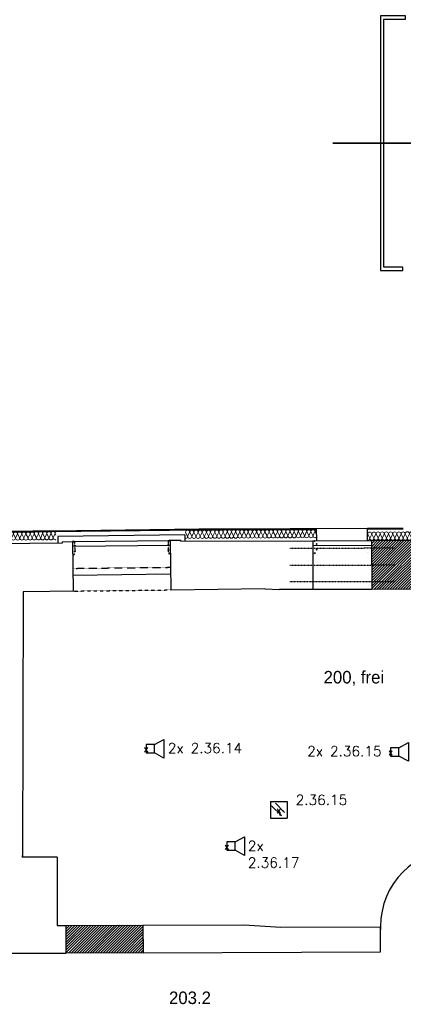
# Model space of a CAD drawing. Header units: millimetres. Extents: x -4577 to 1032787, y -66234 to 201209.
# Tile 4 of 256: x 7283 to 11874, y -57112 to -45321. Entities that reach past the tile are written whole.
import ezdxf
from ezdxf.enums import TextEntityAlignment as Align

# ---------------------------------------------------------------- set-up
doc = ezdxf.new("R2010")
doc.units = ezdxf.units.MM
for name, pattern in [('510_5_2OG_ELT_1004$0$11-07-22_DS_2OG$0$AUSGEZOGEN', [0]), ('510_5_2OG_ELT_1004$0$11-07-22_DS_2OG$0$MITTE2_S7', [0.225, 0.125, -0.05, 0, -0.05]), ('510_5_2OG_ELT_1004$0$11-07-22_DS_2OG$0$PUNKT2_S9', [0.075, 0, -0.075]), ('510_5_2OG_ELT_1004$0$11-07-22_DS_2OG$0$STRICHLINIE2_S3', [0.4, 0.25, -0.15]), ('510_5_2OG_ELT_1004$0$11-07-22_DS_2OG$0$STRICHPUNKT2_S5', [0.5, 0.35, -0.05, 0.05, -0.05]), ('510_5_2OG_ELT_1004$0$11-07-22_DS_2OG$0$VERDECKT2_S15', [0.025, 0, -0.025]), ('510_5_2OG_ELT_1004$0$VERDECKT', [9.525, 6.35, -3.175]), ('VERDECKT', [0.375, 0.25, -0.125])]:
    doc.linetypes.add(name, pattern=pattern)
for name, color, linetype in [('0 TP BMA WP2', 1, 'Continuous'), ('510_5_2OG_ELT_1004$0$11-07-22_DS_2OG$0$Bestand', 8, '510_5_2OG_ELT_1004$0$11-07-22_DS_2OG$0$STRICHPUNKT2_S5'), ('510_5_2OG_ELT_1004$0$11-07-22_DS_2OG$0$Fassade', 8, '510_5_2OG_ELT_1004$0$11-07-22_DS_2OG$0$AUSGEZOGEN'), ('510_5_2OG_ELT_1004$0$11-07-22_DS_2OG$0$Nichttragende_Bauteile', 8, '510_5_2OG_ELT_1004$0$11-07-22_DS_2OG$0$AUSGEZOGEN'), ('510_5_2OG_ELT_1004$0$11-07-22_DS_2OG$0$STANDARD', 8, '510_5_2OG_ELT_1004$0$11-07-22_DS_2OG$0$AUSGEZOGEN'), ('510_5_2OG_ELT_1004$0$11-07-22_DS_2OG$0$Tragende_Bauteile', 8, '510_5_2OG_ELT_1004$0$11-07-22_DS_2OG$0$AUSGEZOGEN'), ('510_5_2OG_ELT_1004$0$Brandabschnitt', 6, '510_5_2OG_ELT_1004$0$VERDECKT'), ('510_5_2OG_ELT_1004$0$E__FM_BRANDM', 1, 'Continuous'), ('510_5_2OG_ELT_1004$0$E__FM_SP_3W', 143, 'Continuous')]:
    doc.layers.add(name, color=color, linetype=linetype)
doc.layers.add('510_5_2OG_ELT_1004$0$E__SYM3DPOS', color=2, linetype='Continuous', plot=False)
doc.styles.add('510_5_2OG_ELT_1004$0$Standard', font='simplex.shx')
doc.styles.add('510_5_2OG_ELT_1004$0$TXT', font='TXT.SHX', dxfattribs={"width": 0.7})
pattern_1 = [(45, (1895.797, -66891.69), (-31.8198, 31.8198), []), (45, (1879.887, -66875.78), (-31.8198, 31.8198), [])]

# ---------------------------------------------------------------- blocks, each defined once
blk = doc.blocks.new('510_5_2OG_ELT_1004$0$rmelder')
at = {"linetype": 'Continuous'}
for p, q in [((-0.1, 0.099), (-0.1, -0.099)), ((-0.1, 0.099), (0.1, 0.099)), ((0.1, 0.099), (0.1, -0.099)), ((0.003, -0.058), (0.032, -0.07))]:
    blk.add_line(p, q, dxfattribs=at)
for p, q in [((-0.086, 0.049), (0.032, -0.07)), ((-0.04, 0.078), (0.07, -0.032)), ((-0.1, -0.099), (0.1, -0.099))]:
    blk.add_line(p, q)
for points in [[(0.003, -0.058), (0.02, -0.04), (0.032, -0.07), (0.02, -0.04)], [(0.041, -0.02), (0.058, -0.003), (0.07, -0.033), (0.058, -0.003)]]:
    blk.add_solid(points)
at = {"layer": '510_5_2OG_ELT_1004$0$E__FM_BRANDM', "style": '510_5_2OG_ELT_1004$0$TXT', "flags": 1}
blk.add_attdef('EC_APPTAG', (0, 0), '', height=125, dxfattribs=at)
blk = doc.blocks.new('510_5_2OG_ELT_1004$0$I021')
for p, q in [((0.1, 0.05), (0, 0.05)), ((0, 0.05), (0, -0.05)), ((0.1, 0.05), (0.2125, 0.1125)), ((0.1, -0.05), (0.1, 0.05)), ((0.2125, 0.1125), (0.2125, -0.1125)), ((0, -0.05), (0.1, -0.05)), ((0.2125, -0.1125), (0.1, -0.05))]:
    blk.add_line(p, q)
blk = doc.blocks.new('510_5_2OG_ELT_1004$0$11-07-22_DS_2OG$0$MUSTERELEMENT_143')
at = {"layer": '510_5_2OG_ELT_1004$0$11-07-22_DS_2OG$0$Nichttragende_Bauteile', "color": 7, "linetype": '510_5_2OG_ELT_1004$0$11-07-22_DS_2OG$0$AUSGEZOGEN', "lineweight": 18}
for p, q in [((9.576, 15.361), (9.552, 15.411)), ((9.601, 15.411), (9.577, 15.361)), ((9.626, 15.361), (9.602, 15.411)), ((9.651, 15.412), (9.627, 15.361)), ((9.676, 15.362), (9.652, 15.412)), ((9.701, 15.412), (9.677, 15.362)), ((9.726, 15.362), (9.702, 15.412)), ((9.751, 15.412), (9.727, 15.362)), ((9.776, 15.362), (9.752, 15.412)), ((9.801, 15.412), (9.777, 15.362)), ((9.826, 15.363), (9.802, 15.412)), ((9.851, 15.413), (9.827, 15.363)), ((9.876, 15.363), (9.852, 15.413)), ((9.901, 15.413), (9.877, 15.363)), ((9.926, 15.363), (9.902, 15.413)), ((9.951, 15.413), (9.927, 15.363)), ((9.976, 15.363), (9.952, 15.413)), ((10.001, 15.414), (9.977, 15.363)), ((10.026, 15.364), (10.002, 15.414)), ((10.051, 15.414), (10.027, 15.364)), ((10.076, 15.364), (10.052, 15.414)), ((10.101, 15.414), (10.077, 15.364)), ((10.126, 15.364), (10.102, 15.414)), ((10.151, 15.414), (10.127, 15.364)), ((10.176, 15.365), (10.152, 15.414)), ((10.201, 15.415), (10.177, 15.365)), ((10.226, 15.365), (10.202, 15.415)), ((10.251, 15.415), (10.227, 15.365)), ((10.276, 15.365), (10.252, 15.415)), ((10.301, 15.415), (10.277, 15.365)), ((10.326, 15.366), (10.302, 15.415)), ((10.351, 15.416), (10.327, 15.366)), ((10.376, 15.366), (10.352, 15.416)), ((10.401, 15.416), (10.377, 15.366)), ((10.426, 15.366), (10.402, 15.416)), ((10.451, 15.416), (10.427, 15.366)), ((10.476, 15.366), (10.452, 15.416)), ((10.501, 15.417), (10.477, 15.366)), ((10.526, 15.367), (10.502, 15.417)), ((10.551, 15.417), (10.527, 15.367)), ((10.576, 15.367), (10.552, 15.417)), ((10.601, 15.417), (10.577, 15.367)), ((10.626, 15.367), (10.602, 15.417)), ((10.651, 15.417), (10.627, 15.367)), ((10.676, 15.368), (10.652, 15.417)), ((10.701, 15.418), (10.677, 15.368)), ((10.726, 15.368), (10.702, 15.418)), ((10.751, 15.418), (10.727, 15.368)), ((10.776, 15.368), (10.752, 15.418)), ((10.801, 15.418), (10.777, 15.368)), ((10.826, 15.368), (10.802, 15.418)), ((10.851, 15.419), (10.827, 15.368)), ((10.876, 15.369), (10.852, 15.419)), ((10.901, 15.419), (10.877, 15.369)), ((10.926, 15.369), (10.902, 15.419)), ((10.951, 15.419), (10.927, 15.369)), ((10.976, 15.369), (10.952, 15.419)), ((11.001, 15.419), (10.977, 15.369)), ((11.026, 15.37), (11.002, 15.419)), ((11.051, 15.42), (11.027, 15.37)), ((11.076, 15.37), (11.052, 15.42)), ((11.101, 15.42), (11.077, 15.37)), ((11.126, 15.37), (11.102, 15.42)), ((11.151, 15.42), (11.127, 15.37)), ((11.176, 15.37), (11.152, 15.42)), ((11.201, 15.421), (11.177, 15.37)), ((11.226, 15.371), (11.202, 15.421)), ((11.251, 15.421), (11.227, 15.371)), ((11.276, 15.371), (11.252, 15.421)), ((11.301, 15.421), (11.277, 15.371)), ((11.326, 15.371), (11.302, 15.421)), ((11.351, 15.422), (11.327, 15.371)), ((11.376, 15.372), (11.352, 15.422)), ((11.401, 15.422), (11.377, 15.372)), ((11.426, 15.372), (11.402, 15.422)), ((11.451, 15.422), (11.427, 15.372)), ((11.47, 15.385), (11.452, 15.422))]:
    blk.add_line(p, q, dxfattribs=at)
for centre, start_param, end_param in [((11.326, 15.421), 3.141593, 6.283185), ((11.376, 15.422), 3.141593, 6.283185), ((11.426, 15.422), 3.141593, 6.283185), ((11.476, 15.422), 4.99632, 6.283185), ((9.576, 15.411), 3.141593, 6.283185), ((9.551, 15.361), 1.570796, 3.141593), ((9.601, 15.361), 0, 1.570796), ((9.626, 15.411), 3.141593, 6.283185), ((9.601, 15.361), 1.570796, 3.141593), ((9.651, 15.362), 0, 1.570796), ((9.676, 15.412), 3.141593, 6.283185), ((9.651, 15.362), 1.570796, 3.141593), ((9.701, 15.362), 0, 1.570796), ((9.726, 15.412), 3.141593, 6.283185), ((9.701, 15.362), 1.570796, 3.141593), ((9.751, 15.362), 0, 1.570796), ((9.776, 15.412), 3.141593, 6.283185), ((9.751, 15.362), 1.570796, 3.141593), ((9.801, 15.362), 0, 1.570796), ((9.826, 15.413), 3.141593, 6.283185), ((9.801, 15.362), 1.570796, 3.141593), ((9.851, 15.363), 0, 1.570796), ((9.876, 15.413), 3.141593, 6.283185), ((9.851, 15.363), 1.570796, 3.141593), ((9.901, 15.363), 0, 1.570796), ((9.926, 15.413), 3.141593, 6.283185), ((9.901, 15.363), 1.570796, 3.141593), ((9.951, 15.363), 0, 1.570796), ((9.976, 15.413), 3.141593, 6.283185), ((9.951, 15.363), 1.570796, 3.141593), ((10.001, 15.364), 0, 1.570796), ((10.026, 15.414), 3.141593, 6.283185), ((10.001, 15.364), 1.570796, 3.141593), ((10.051, 15.364), 0, 1.570796), ((10.076, 15.414), 3.141593, 6.283185), ((10.051, 15.364), 1.570796, 3.141593), ((10.101, 15.364), 0, 1.570796), ((10.126, 15.414), 3.141593, 6.283185), ((10.101, 15.364), 1.570796, 3.141593), ((10.151, 15.364), 0, 1.570796), ((10.176, 15.415), 3.141593, 6.283185), ((10.151, 15.364), 1.570796, 3.141593), ((10.201, 15.365), 0, 1.570796), ((10.226, 15.415), 3.141593, 6.283185), ((10.201, 15.365), 1.570796, 3.141593), ((10.251, 15.365), 0, 1.570796), ((10.276, 15.415), 3.141593, 6.283185), ((10.251, 15.365), 1.570796, 3.141593), ((10.301, 15.365), 0, 1.570796), ((10.326, 15.416), 3.141593, 6.283185), ((10.301, 15.365), 1.570796, 3.141593), ((10.351, 15.366), 0, 1.570796), ((10.376, 15.416), 3.141593, 6.283185), ((10.351, 15.366), 1.570796, 3.141593), ((10.401, 15.366), 0, 1.570796), ((10.426, 15.416), 3.141593, 6.283185), ((10.401, 15.366), 1.570796, 3.141593), ((10.451, 15.366), 0, 1.570796), ((10.476, 15.416), 3.141593, 6.283185), ((10.451, 15.366), 1.570796, 3.141593), ((10.501, 15.367), 0, 1.570796), ((10.526, 15.417), 3.141593, 6.283185), ((10.501, 15.367), 1.570796, 3.141593), ((10.552, 15.367), 0, 1.570796), ((10.576, 15.417), 3.141593, 6.283185), ((10.552, 15.367), 1.570796, 3.141593), ((10.602, 15.367), 0, 1.570796), ((10.626, 15.417), 3.141593, 6.283185), ((10.602, 15.367), 1.570796, 3.141593), ((10.652, 15.367), 0, 1.570796), ((10.676, 15.418), 3.141593, 6.283185), ((10.652, 15.367), 1.570796, 3.141593), ((10.702, 15.368), 0, 1.570796), ((10.726, 15.418), 3.141593, 6.283185), ((10.702, 15.368), 1.570796, 3.141593), ((10.752, 15.368), 0, 1.570796), ((10.776, 15.418), 3.141593, 6.283185), ((10.752, 15.368), 1.570796, 3.141593), ((10.802, 15.368), 0, 1.570796), ((10.826, 15.418), 3.141593, 6.283185), ((10.802, 15.368), 1.570796, 3.141593), ((10.852, 15.369), 0, 1.570796), ((10.876, 15.419), 3.141593, 6.283185), ((10.852, 15.369), 1.570796, 3.141593), ((10.902, 15.369), 0, 1.570796), ((10.926, 15.419), 3.141593, 6.283185), ((10.902, 15.369), 1.570796, 3.141593), ((10.952, 15.369), 0, 1.570796), ((10.976, 15.419), 3.141593, 6.283185), ((10.952, 15.369), 1.570796, 3.141593), ((11.002, 15.369), 0, 1.570796), ((11.026, 15.42), 3.141593, 6.283185), ((11.002, 15.369), 1.570796, 3.141593), ((11.052, 15.37), 0, 1.570796), ((11.076, 15.42), 3.141593, 6.283185), ((11.052, 15.37), 1.570796, 3.141593), ((11.102, 15.37), 0, 1.570796), ((11.126, 15.42), 3.141593, 6.283185), ((11.102, 15.37), 1.570796, 3.141593), ((11.152, 15.37), 0, 1.570796), ((11.176, 15.42), 3.141593, 6.283185), ((11.152, 15.37), 1.570796, 3.141593), ((11.202, 15.371), 0, 1.570796), ((11.226, 15.421), 3.141593, 6.283185), ((11.202, 15.371), 1.570796, 3.141593), ((11.252, 15.371), 0, 1.570796), ((11.276, 15.421), 3.141593, 6.283185), ((11.252, 15.371), 1.570796, 3.141593), ((11.302, 15.371), 0, 1.570796), ((11.302, 15.371), 1.570796, 3.141593), ((11.352, 15.372), 0, 1.570796), ((11.352, 15.372), 1.570796, 3.141593), ((11.402, 15.372), 0, 1.570796), ((11.402, 15.372), 1.570796, 3.141593), ((11.452, 15.372), 0, 1.570796), ((11.452, 15.372), 1.570796, 2.404279)]:
    blk.add_ellipse(centre, major_axis=(-0.0245, -0.0001), ratio=0.9999, start_param=start_param, end_param=end_param, dxfattribs=at)
blk = doc.blocks.new('510_5_2OG_ELT_1004$0$11-07-22_DS_2OG$0$MUSTERELEMENT_144')
at = {"layer": '510_5_2OG_ELT_1004$0$11-07-22_DS_2OG$0$Nichttragende_Bauteile', "color": 7, "linetype": '510_5_2OG_ELT_1004$0$11-07-22_DS_2OG$0$AUSGEZOGEN', "lineweight": 18}
for p, q in [((7.396, 15.383), (7.372, 15.433)), ((7.421, 15.433), (7.397, 15.383)), ((7.446, 15.383), (7.422, 15.433)), ((7.471, 15.433), (7.447, 15.383)), ((7.496, 15.384), (7.472, 15.433)), ((7.521, 15.434), (7.497, 15.384)), ((7.546, 15.384), (7.522, 15.434)), ((7.571, 15.434), (7.547, 15.384)), ((7.596, 15.384), (7.572, 15.434)), ((7.621, 15.434), (7.597, 15.384)), ((7.646, 15.384), (7.622, 15.434)), ((7.671, 15.435), (7.647, 15.384)), ((7.696, 15.385), (7.672, 15.435)), ((7.721, 15.435), (7.697, 15.385)), ((7.746, 15.385), (7.722, 15.435)), ((7.771, 15.435), (7.747, 15.385)), ((7.796, 15.385), (7.772, 15.435)), ((7.821, 15.435), (7.797, 15.385)), ((7.846, 15.386), (7.822, 15.435)), ((7.871, 15.436), (7.847, 15.386)), ((7.896, 15.386), (7.872, 15.436)), ((7.921, 15.436), (7.897, 15.386)), ((7.946, 15.386), (7.922, 15.436)), ((7.971, 15.436), (7.947, 15.386)), ((7.996, 15.386), (7.972, 15.436)), ((8.021, 15.437), (7.997, 15.386)), ((8.046, 15.387), (8.022, 15.437)), ((8.071, 15.437), (8.047, 15.387)), ((8.096, 15.387), (8.072, 15.437)), ((8.121, 15.437), (8.097, 15.387)), ((8.146, 15.387), (8.122, 15.437)), ((8.171, 15.437), (8.147, 15.387)), ((8.196, 15.388), (8.172, 15.437)), ((8.221, 15.438), (8.197, 15.388)), ((8.247, 15.388), (8.222, 15.438)), ((8.271, 15.438), (8.248, 15.388)), ((8.297, 15.388), (8.272, 15.438)), ((8.321, 15.438), (8.298, 15.388)), ((8.347, 15.388), (8.322, 15.438)), ((8.371, 15.439), (8.348, 15.388)), ((8.397, 15.389), (8.372, 15.439)), ((8.421, 15.439), (8.398, 15.389)), ((8.447, 15.389), (8.422, 15.439)), ((8.471, 15.439), (8.448, 15.389)), ((8.497, 15.389), (8.472, 15.439)), ((8.521, 15.44), (8.498, 15.389)), ((8.547, 15.39), (8.522, 15.44)), ((8.571, 15.44), (8.548, 15.39)), ((8.597, 15.39), (8.572, 15.44)), ((8.621, 15.44), (8.598, 15.39)), ((8.647, 15.39), (8.622, 15.44)), ((8.671, 15.44), (8.648, 15.39)), ((8.697, 15.391), (8.672, 15.44)), ((8.721, 15.441), (8.698, 15.391)), ((8.747, 15.391), (8.722, 15.441)), ((8.771, 15.441), (8.748, 15.391)), ((8.797, 15.391), (8.772, 15.441)), ((8.821, 15.441), (8.798, 15.391)), ((8.847, 15.391), (8.822, 15.441)), ((8.871, 15.442), (8.848, 15.391)), ((8.897, 15.392), (8.872, 15.442)), ((8.921, 15.442), (8.898, 15.392)), ((8.941, 15.403), (8.922, 15.442))]:
    blk.add_line(p, q, dxfattribs=at)
for centre, start_param, end_param in [((7.397, 15.433), 3.141593, 6.283185), ((7.447, 15.433), 3.141593, 6.283185), ((7.497, 15.434), 3.141593, 6.283185), ((7.547, 15.434), 3.141593, 6.283185), ((7.597, 15.434), 3.141593, 6.283185), ((7.647, 15.434), 3.141593, 6.283185), ((7.697, 15.435), 3.141593, 6.283185), ((7.747, 15.435), 3.141593, 6.283185), ((7.797, 15.435), 3.141593, 6.283185), ((7.847, 15.436), 3.141593, 6.283185), ((7.897, 15.436), 3.141593, 6.283185), ((7.947, 15.436), 3.141593, 6.283185), ((7.997, 15.436), 3.141593, 6.283185), ((8.047, 15.437), 3.141593, 6.283185), ((8.097, 15.437), 3.141593, 6.283185), ((8.147, 15.437), 3.141593, 6.283185), ((8.197, 15.438), 3.141593, 6.283185), ((8.247, 15.438), 3.141593, 6.283185), ((8.297, 15.438), 3.141593, 6.283185), ((8.347, 15.438), 3.141593, 6.283185), ((8.397, 15.439), 3.141593, 6.283185), ((8.447, 15.439), 3.141593, 6.283185), ((8.497, 15.439), 3.141593, 6.283185), ((8.547, 15.44), 3.141593, 6.283185), ((8.597, 15.44), 3.141593, 6.283185), ((8.647, 15.44), 3.141593, 6.283185), ((8.697, 15.441), 3.141593, 6.283185), ((8.747, 15.441), 3.141593, 6.283185), ((8.797, 15.441), 3.141593, 6.283185), ((8.847, 15.441), 3.141593, 6.283185), ((8.897, 15.442), 3.141593, 6.283185), ((8.947, 15.442), 4.942115, 6.283185), ((7.372, 15.383), 1.570796, 3.141593), ((7.422, 15.383), 0, 1.570796), ((7.422, 15.383), 1.570796, 3.141593), ((7.472, 15.383), 0, 1.570796), ((7.472, 15.383), 1.570796, 3.141593), ((7.522, 15.384), 0, 1.570796), ((7.522, 15.384), 1.570796, 3.141593), ((7.572, 15.384), 0, 1.570796), ((7.572, 15.384), 1.570796, 3.141593), ((7.622, 15.384), 0, 1.570796), ((7.622, 15.384), 1.570796, 3.141593), ((7.672, 15.385), 0, 1.570796), ((7.672, 15.385), 1.570796, 3.141593), ((7.722, 15.385), 0, 1.570796), ((7.722, 15.385), 1.570796, 3.141593), ((7.772, 15.385), 0, 1.570796), ((7.772, 15.385), 1.570796, 3.141593), ((7.822, 15.385), 0, 1.570796), ((7.822, 15.385), 1.570796, 3.141593), ((7.872, 15.386), 0, 1.570796), ((7.872, 15.386), 1.570796, 3.141593), ((7.922, 15.386), 0, 1.570796), ((7.922, 15.386), 1.570796, 3.141593), ((7.972, 15.386), 0, 1.570796), ((7.972, 15.386), 1.570796, 3.141593), ((8.022, 15.387), 0, 1.570796), ((8.022, 15.387), 1.570796, 3.141593), ((8.072, 15.387), 0, 1.570796), ((8.072, 15.387), 1.570796, 3.141593), ((8.122, 15.387), 0, 1.570796), ((8.122, 15.387), 1.570796, 3.141593), ((8.172, 15.387), 0, 1.570796), ((8.172, 15.387), 1.570796, 3.141593), ((8.222, 15.388), 0, 1.570796), ((8.222, 15.388), 1.570796, 3.141593), ((8.272, 15.388), 0, 1.570796), ((8.272, 15.388), 1.570796, 3.141593), ((8.322, 15.388), 0, 1.570796), ((8.322, 15.388), 1.570796, 3.141593), ((8.372, 15.389), 0, 1.570796), ((8.372, 15.389), 1.570796, 3.141593), ((8.422, 15.389), 0, 1.570796), ((8.422, 15.389), 1.570796, 3.141593), ((8.472, 15.389), 0, 1.570796), ((8.472, 15.389), 1.570796, 3.141593), ((8.522, 15.39), 0, 1.570796), ((8.522, 15.39), 1.570796, 3.141593), ((8.572, 15.39), 0, 1.570796), ((8.572, 15.39), 1.570796, 3.141593), ((8.622, 15.39), 0, 1.570796), ((8.622, 15.39), 1.570796, 3.141593), ((8.672, 15.39), 0, 1.570796), ((8.672, 15.39), 1.570796, 3.141593), ((8.722, 15.391), 0, 1.570796), ((8.722, 15.391), 1.570796, 3.141593), ((8.772, 15.391), 0, 1.570796), ((8.772, 15.391), 1.570796, 3.141593), ((8.822, 15.391), 0, 1.570796), ((8.822, 15.391), 1.570796, 3.141593), ((8.872, 15.392), 0, 1.570796), ((8.872, 15.392), 1.570796, 3.141593), ((8.922, 15.392), 0, 1.570796), ((8.922, 15.392), 1.570796, 2.486018)]:
    blk.add_ellipse(centre, major_axis=(-0.0245, -0.0001), ratio=0.9999, start_param=start_param, end_param=end_param, dxfattribs=at)
blk = doc.blocks.new('510_5_2OG_ELT_1004$0$11-07-22_DS_2OG$0$MUSTERELEMENT_145')
at = {"layer": '510_5_2OG_ELT_1004$0$11-07-22_DS_2OG$0$Nichttragende_Bauteile', "color": 7, "linetype": '510_5_2OG_ELT_1004$0$11-07-22_DS_2OG$0$AUSGEZOGEN', "lineweight": 18}
for p, q in [((3.586, 15.35), (3.562, 15.4)), ((3.611, 15.4), (3.587, 15.35)), ((3.636, 15.35), (3.612, 15.4)), ((3.661, 15.4), (3.637, 15.35)), ((3.686, 15.351), (3.662, 15.4)), ((3.711, 15.401), (3.687, 15.351)), ((3.736, 15.351), (3.712, 15.401)), ((3.761, 15.401), (3.737, 15.351)), ((3.786, 15.351), (3.762, 15.401)), ((3.811, 15.401), (3.787, 15.351)), ((3.836, 15.352), (3.812, 15.401)), ((3.861, 15.402), (3.837, 15.352)), ((3.886, 15.352), (3.862, 15.402)), ((3.911, 15.402), (3.887, 15.352)), ((3.936, 15.352), (3.912, 15.402)), ((3.961, 15.403), (3.937, 15.352)), ((3.986, 15.353), (3.962, 15.403)), ((4.011, 15.403), (3.987, 15.353)), ((4.036, 15.353), (4.012, 15.403)), ((4.061, 15.403), (4.037, 15.353)), ((4.086, 15.354), (4.062, 15.403)), ((4.111, 15.404), (4.087, 15.354)), ((4.136, 15.354), (4.112, 15.404)), ((4.161, 15.404), (4.137, 15.354)), ((4.186, 15.354), (4.162, 15.404)), ((4.211, 15.405), (4.187, 15.354)), ((4.236, 15.355), (4.212, 15.405)), ((4.261, 15.405), (4.237, 15.355)), ((4.286, 15.355), (4.262, 15.405)), ((4.311, 15.405), (4.287, 15.355)), ((4.336, 15.355), (4.312, 15.405)), ((4.361, 15.406), (4.337, 15.355)), ((4.386, 15.356), (4.362, 15.406)), ((4.411, 15.406), (4.387, 15.356)), ((4.436, 15.356), (4.412, 15.406)), ((4.461, 15.406), (4.437, 15.356)), ((4.486, 15.357), (4.462, 15.406)), ((4.511, 15.407), (4.487, 15.357)), ((4.536, 15.357), (4.512, 15.407)), ((4.561, 15.407), (4.537, 15.357)), ((4.586, 15.357), (4.562, 15.407)), ((4.611, 15.408), (4.587, 15.357)), ((4.636, 15.358), (4.612, 15.408)), ((4.661, 15.408), (4.637, 15.358)), ((4.686, 15.358), (4.662, 15.408)), ((4.711, 15.408), (4.687, 15.358)), ((4.736, 15.359), (4.712, 15.408)), ((4.761, 15.409), (4.737, 15.359)), ((4.786, 15.359), (4.762, 15.409)), ((4.811, 15.409), (4.787, 15.359)), ((4.836, 15.359), (4.812, 15.409)), ((4.861, 15.409), (4.837, 15.359)), ((4.886, 15.36), (4.862, 15.409)), ((4.911, 15.41), (4.887, 15.36)), ((4.936, 15.36), (4.912, 15.41)), ((4.961, 15.41), (4.937, 15.36)), ((4.986, 15.36), (4.962, 15.41)), ((5.011, 15.411), (4.987, 15.36)), ((5.036, 15.361), (5.012, 15.411)), ((5.061, 15.411), (5.037, 15.361)), ((5.086, 15.361), (5.062, 15.411)), ((5.111, 15.411), (5.087, 15.361)), ((5.137, 15.362), (5.112, 15.411)), ((5.161, 15.412), (5.138, 15.362)), ((5.187, 15.362), (5.162, 15.412)), ((5.211, 15.412), (5.188, 15.362)), ((5.237, 15.362), (5.212, 15.412)), ((5.261, 15.413), (5.238, 15.362)), ((5.287, 15.363), (5.262, 15.413)), ((5.311, 15.413), (5.288, 15.363)), ((5.337, 15.363), (5.312, 15.413)), ((5.361, 15.413), (5.338, 15.363)), ((5.387, 15.363), (5.362, 15.413)), ((5.411, 15.414), (5.388, 15.363)), ((5.437, 15.364), (5.412, 15.414)), ((5.461, 15.414), (5.438, 15.364)), ((5.487, 15.364), (5.462, 15.414)), ((5.511, 15.414), (5.488, 15.364)), ((5.537, 15.365), (5.512, 15.414)), ((5.561, 15.415), (5.538, 15.365)), ((5.587, 15.365), (5.562, 15.415)), ((5.611, 15.415), (5.588, 15.365)), ((5.637, 15.365), (5.612, 15.415)), ((5.661, 15.416), (5.638, 15.365)), ((5.687, 15.366), (5.662, 15.416)), ((5.711, 15.416), (5.688, 15.366)), ((5.737, 15.366), (5.712, 15.416)), ((5.761, 15.416), (5.738, 15.366)), ((5.787, 15.367), (5.762, 15.416)), ((5.811, 15.417), (5.788, 15.367)), ((5.821, 15.399), (5.812, 15.417))]:
    blk.add_line(p, q, dxfattribs=at)
for centre, start_param, end_param in [((3.586, 15.4), 3.141593, 6.283185), ((3.562, 15.35), 1.570796, 3.141593), ((3.612, 15.35), 0, 1.570796), ((3.636, 15.4), 3.141593, 6.283185), ((3.612, 15.35), 1.570796, 3.141593), ((3.662, 15.35), 0, 1.570796), ((3.686, 15.401), 3.141593, 6.283185), ((3.662, 15.35), 1.570796, 3.141593), ((3.712, 15.351), 0, 1.570796), ((3.736, 15.401), 3.141593, 6.283185), ((3.712, 15.351), 1.570796, 3.141593), ((3.762, 15.351), 0, 1.570796), ((3.786, 15.401), 3.141593, 6.283185), ((3.762, 15.351), 1.570796, 3.141593), ((3.812, 15.351), 0, 1.570796), ((3.836, 15.402), 3.141593, 6.283185), ((3.812, 15.351), 1.570796, 3.141593), ((3.862, 15.352), 0, 1.570796), ((3.886, 15.402), 3.141593, 6.283185), ((3.862, 15.352), 1.570796, 3.141593), ((3.912, 15.352), 0, 1.570796), ((3.936, 15.402), 3.141593, 6.283185), ((3.912, 15.352), 1.570796, 3.141593), ((3.962, 15.353), 0, 1.570796), ((3.986, 15.403), 3.141593, 6.283185), ((3.962, 15.353), 1.570796, 3.141593), ((4.012, 15.353), 0, 1.570796), ((4.036, 15.403), 3.141593, 6.283185), ((4.012, 15.353), 1.570796, 3.141593), ((4.062, 15.353), 0, 1.570796), ((4.086, 15.404), 3.141593, 6.283185), ((4.062, 15.353), 1.570796, 3.141593), ((4.112, 15.354), 0, 1.570796), ((4.136, 15.404), 3.141593, 6.283185), ((4.112, 15.354), 1.570796, 3.141593), ((4.162, 15.354), 0, 1.570796), ((4.186, 15.404), 3.141593, 6.283185), ((4.162, 15.354), 1.570796, 3.141593), ((4.212, 15.355), 0, 1.570796), ((4.236, 15.405), 3.141593, 6.283185), ((4.212, 15.355), 1.570796, 3.141593), ((4.262, 15.355), 0, 1.570796), ((4.286, 15.405), 3.141593, 6.283185), ((4.262, 15.355), 1.570796, 3.141593), ((4.312, 15.355), 0, 1.570796), ((4.336, 15.405), 3.141593, 6.283185), ((4.312, 15.355), 1.570796, 3.141593), ((4.362, 15.356), 0, 1.570796), ((4.386, 15.406), 3.141593, 6.283185), ((4.362, 15.356), 1.570796, 3.141593), ((4.412, 15.356), 0, 1.570796), ((4.437, 15.406), 3.141593, 6.283185), ((4.412, 15.356), 1.570796, 3.141593), ((4.462, 15.356), 0, 1.570796), ((4.487, 15.407), 3.141593, 6.283185), ((4.462, 15.356), 1.570796, 3.141593), ((4.512, 15.357), 0, 1.570796), ((4.537, 15.407), 3.141593, 6.283185), ((4.512, 15.357), 1.570796, 3.141593), ((4.562, 15.357), 0, 1.570796), ((4.587, 15.407), 3.141593, 6.283185), ((4.562, 15.357), 1.570796, 3.141593), ((4.612, 15.358), 0, 1.570796), ((4.637, 15.408), 3.141593, 6.283185), ((4.612, 15.358), 1.570796, 3.141593), ((4.662, 15.358), 0, 1.570796), ((4.687, 15.408), 3.141593, 6.283185), ((4.662, 15.358), 1.570796, 3.141593), ((4.712, 15.358), 0, 1.570796), ((4.737, 15.409), 3.141593, 6.283185), ((4.712, 15.358), 1.570796, 3.141593), ((4.762, 15.359), 0, 1.570796), ((4.787, 15.409), 3.141593, 6.283185), ((4.762, 15.359), 1.570796, 3.141593), ((4.812, 15.359), 0, 1.570796), ((4.837, 15.409), 3.141593, 6.283185), ((4.812, 15.359), 1.570796, 3.141593), ((4.862, 15.359), 0, 1.570796), ((4.887, 15.41), 3.141593, 6.283185), ((4.862, 15.359), 1.570796, 3.141593), ((4.912, 15.36), 0, 1.570796), ((4.937, 15.41), 3.141593, 6.283185), ((4.912, 15.36), 1.570796, 3.141593), ((4.962, 15.36), 0, 1.570796), ((4.987, 15.41), 3.141593, 6.283185), ((4.962, 15.36), 1.570796, 3.141593), ((5.012, 15.361), 0, 1.570796), ((5.037, 15.411), 3.141593, 6.283185), ((5.012, 15.361), 1.570796, 3.141593), ((5.062, 15.361), 0, 1.570796), ((5.087, 15.411), 3.141593, 6.283185), ((5.062, 15.361), 1.570796, 3.141593), ((5.112, 15.361), 0, 1.570796), ((5.137, 15.412), 3.141593, 6.283185), ((5.112, 15.361), 1.570796, 3.141593), ((5.162, 15.362), 0, 1.570796), ((5.187, 15.412), 3.141593, 6.283185), ((5.162, 15.362), 1.570796, 3.141593), ((5.212, 15.362), 0, 1.570796), ((5.237, 15.412), 3.141593, 6.283185), ((5.212, 15.362), 1.570796, 3.141593), ((5.262, 15.363), 0, 1.570796), ((5.287, 15.413), 3.141593, 6.283185), ((5.262, 15.363), 1.570796, 3.141593), ((5.312, 15.363), 0, 1.570796), ((5.337, 15.413), 3.141593, 6.283185), ((5.312, 15.363), 1.570796, 3.141593), ((5.362, 15.363), 0, 1.570796), ((5.387, 15.413), 3.141593, 6.283185), ((5.362, 15.363), 1.570796, 3.141593), ((5.412, 15.364), 0, 1.570796), ((5.437, 15.414), 3.141593, 6.283185), ((5.412, 15.364), 1.570796, 3.141593), ((5.462, 15.364), 0, 1.570796), ((5.487, 15.414), 3.141593, 6.283185), ((5.462, 15.364), 1.570796, 3.141593), ((5.512, 15.364), 0, 1.570796), ((5.537, 15.415), 3.141593, 6.283185), ((5.512, 15.364), 1.570796, 3.141593), ((5.562, 15.365), 0, 1.570796), ((5.587, 15.415), 3.141593, 6.283185), ((5.562, 15.365), 1.570796, 3.141593), ((5.612, 15.365), 0, 1.570796), ((5.637, 15.415), 3.141593, 6.283185), ((5.612, 15.365), 1.570796, 3.141593), ((5.662, 15.366), 0, 1.570796), ((5.687, 15.416), 3.141593, 6.283185), ((5.662, 15.366), 1.570796, 3.141593), ((5.712, 15.366), 0, 1.570796), ((5.737, 15.416), 3.141593, 6.283185), ((5.712, 15.366), 1.570796, 3.141593), ((5.762, 15.366), 0, 1.570796), ((5.787, 15.417), 3.141593, 6.283185), ((5.762, 15.366), 1.570796, 3.141593), ((5.812, 15.367), 0, 1.570796), ((5.837, 15.417), 5.420466, 6.283185), ((5.812, 15.367), 1.570796, 1.949842)]:
    blk.add_ellipse(centre, major_axis=(-0.0245, -0.0002), ratio=0.9999, start_param=start_param, end_param=end_param, dxfattribs=at)
blk = doc.blocks.new('510_5_2OG_ELT_1004')
at = {"layer": '510_5_2OG_ELT_1004$0$11-07-22_DS_2OG$0$Tragende_Bauteile', "linetype": 'Continuous'}
h = blk.add_hatch(dxfattribs=at)
h.set_pattern_fill('SCHRAFFUR_24', color=256, scale=1000, style=0, pattern_type=2)
h.set_pattern_definition(pattern_1)
h.paths.add_polyline_path([(11495, -51559), (11498, -52143), (12248, -52141), (12247, -51704), (12212, -51704), (12212, -51560)], flags=0)
h = blk.add_hatch(dxfattribs=at)
h.set_pattern_fill('SCHRAFFUR_24', color=256, scale=1000, style=0, pattern_type=2)
h.set_pattern_definition(pattern_1)
h.paths.add_polyline_path([(7838, -56169), (7840, -56499), (8760, -56495), (8758, -56165)], flags=0)
at = {"layer": '510_5_2OG_ELT_1004$0$11-07-22_DS_2OG$0$Bestand', "linetype": '510_5_2OG_ELT_1004$0$11-07-22_DS_2OG$0$AUSGEZOGEN'}
for p, q in [((9260, -51492), (7740, -51509)), ((7740, -51509), (7741, -51586)), ((9260, -51492), (9260, -51568)), ((7791, -51589), (6974, -51600)), ((7790, -51573), (7915, -51571)), ((7790, -51573), (7791, -51589)), ((7915, -51571), (7922, -52164)), ((9210, -51557), (9085, -51559)), ((9085, -51559), (9092, -52150)), ((9210, -51557), (9210, -51569)), ((10790, -51565), (9210, -51569)), ((9210, -51568), (9210, -51568)), ((10790, -51565), (10793, -52145)), ((11495, -51559), (11498, -52143)), ((11448, -51707), (11448, -51707)), ((7920, -51972), (9090, -51959)), ((7324, -52172), (7315, -55349)), ((7964, -52164), (7324, -52172)), ((10218, -52138), (9092, -52151)), ((10219, -52138), (10393, -52146)), ((10793, -52145), (10393, -52146)), ((7314, -55330), (7314, -55350)), ((7314, -55330), (7314, -55349)), ((7731, -55349), (7314, -55350)), ((7731, -55349), (7733, -56169)), ((7733, -56169), (7838, -56169)), ((7840, -56499), (7838, -56169)), ((8758, -56165), (9968, -56161)), ((8758, -56165), (8760, -56495)), ((9968, -56161), (10408, -56190)), ((10408, -56190), (11601, -56185)), ((11602, -56485), (11601, -56180)), ((11601, -56180), (11601, -56218)), ((6910, -56502), (7840, -56499)), ((8760, -56495), (11602, -56485))]:
    blk.add_line(p, q, dxfattribs=at)
at = {"layer": '510_5_2OG_ELT_1004$0$11-07-22_DS_2OG$0$Bestand', "linetype": '510_5_2OG_ELT_1004$0$11-07-22_DS_2OG$0$STRICHLINIE2_S3'}
blk.add_line((7919, -51892), (9089, -51879), dxfattribs=at)
at = {"layer": '510_5_2OG_ELT_1004$0$11-07-22_DS_2OG$0$Bestand', "linetype": '510_5_2OG_ELT_1004$0$11-07-22_DS_2OG$0$PUNKT2_S9'}
blk.add_line((7922, -52164), (9092, -52150), dxfattribs=at)
at = {"layer": '510_5_2OG_ELT_1004$0$11-07-22_DS_2OG$0$Bestand', "linetype": '510_5_2OG_ELT_1004$0$11-07-22_DS_2OG$0$AUSGEZOGEN'}
blk.add_arc((12521, -56177), 920, 90.2014, 180.2014, dxfattribs=at)
at = {"layer": '510_5_2OG_ELT_1004$0$11-07-22_DS_2OG$0$Fassade', "linetype": '510_5_2OG_ELT_1004$0$11-07-22_DS_2OG$0$AUSGEZOGEN'}
blk.add_lwpolyline([(11900, -45316), (11900, -45276), (11600, -45276), (11600, -48326), (11870, -48326), (11870, -48286), (11640, -48286), (11640, -45316), (11900, -45316)], close=True, dxfattribs=at)
at = {"layer": '510_5_2OG_ELT_1004$0$11-07-22_DS_2OG$0$Nichttragende_Bauteile', "linetype": '510_5_2OG_ELT_1004$0$11-07-22_DS_2OG$0$AUSGEZOGEN'}
for p, q in [((7128, -51448), (7439, -51444)), ((7128, -51458), (7440, -51454)), ((7439, -51444), (7666, -51441)), ((7440, -51454), (7666, -51451)), ((7666, -51441), (9426, -51419)), ((7666, -51451), (9426, -51429)), ((9426, -51419), (10154, -51417)), ((9426, -51429), (10154, -51427)), ((10154, -51417), (10520, -51416)), ((10154, -51427), (10520, -51426)), ((10520, -51416), (10837, -51415)), ((10520, -51426), (10837, -51425)), ((10837, -51415), (11446, -51409)), ((7915, -51572), (9085, -51559)), ((7917, -51627), (9086, -51612)), ((7921, -51565), (7935, -51578)), ((7935, -51565), (7921, -51578)), ((7934, -51611), (7948, -51624)), ((7948, -51611), (7934, -51624)), ((9054, -51600), (9068, -51613)), ((9068, -51600), (9054, -51613)), ((9066, -51552), (9079, -51565)), ((9079, -51552), (9066, -51565)), ((10790, -51564), (11495, -51558)), ((10791, -51619), (11495, -51613)), ((10807, -51558), (10820, -51571)), ((10820, -51558), (10807, -51571)), ((10831, -51594), (10844, -51607)), ((10844, -51594), (10831, -51607)), ((7923, -51721), (7936, -51734)), ((7936, -51721), (7923, -51734)), ((7935, -51683), (7948, -51696)), ((7948, -51683), (7935, -51696)), ((9055, -51662), (9068, -51676)), ((9068, -51662), (9055, -51676)), ((9068, -51707), (9081, -51720)), ((9081, -51707), (9068, -51720)), ((10808, -51703), (10821, -51716)), ((10821, -51703), (10808, -51716)), ((10832, -51662), (10845, -51675)), ((10845, -51662), (10832, -51675)), ((11498, -52143), (10793, -52145))]:
    blk.add_line(p, q, dxfattribs=at)
at = {"layer": '510_5_2OG_ELT_1004$0$11-07-22_DS_2OG$0$STANDARD', "linetype": '510_5_2OG_ELT_1004$0$11-07-22_DS_2OG$0$AUSGEZOGEN'}
for p, q in [((11446, -51409), (11871, -51409)), ((11446, -51419), (11871, -51419))]:
    blk.add_line(p, q, dxfattribs=at)
at = {"layer": '510_5_2OG_ELT_1004$0$11-07-22_DS_2OG$0$Tragende_Bauteile', "linetype": '510_5_2OG_ELT_1004$0$11-07-22_DS_2OG$0$AUSGEZOGEN'}
for p, q in [((10838, -51562), (10837, -51415)), ((11447, -51559), (11446, -51409)), ((12362, -51560), (11495, -51559)), ((12248, -52141), (11498, -52143)), ((7838, -56169), (8758, -56165)), ((8760, -56495), (7840, -56499))]:
    blk.add_line(p, q, dxfattribs=at)
at = {"layer": '510_5_2OG_ELT_1004$0$11-07-22_DS_2OG$0$Tragende_Bauteile', "linetype": '510_5_2OG_ELT_1004$0$11-07-22_DS_2OG$0$VERDECKT2_S15'}
for p, q in [((7940, -51571), (7915, -51571)), ((7940, -51571), (7942, -51727)), ((9060, -51559), (9062, -51714)), ((9060, -51559), (9085, -51559)), ((7942, -51727), (7917, -51727)), ((9062, -51714), (9087, -51714))]:
    blk.add_line(p, q, dxfattribs=at)
at = {"layer": '510_5_2OG_ELT_1004$0$11-07-22_DS_2OG$0$Tragende_Bauteile', "linetype": '510_5_2OG_ELT_1004$0$11-07-22_DS_2OG$0$MITTE2_S7'}
for p, q in [((10515, -51650), (11772, -51647)), ((10515, -51853), (11773, -51851)), ((10516, -52050), (11773, -52047))]:
    blk.add_line(p, q, dxfattribs=at)
at = {"layer": '510_5_2OG_ELT_1004$0$Brandabschnitt', "lineweight": 25, "const_width": 20, "flags": 128}
blk.add_lwpolyline([(19301, -46801), (11029, -46801)], dxfattribs=at)
at = {"layer": '510_5_2OG_ELT_1004$0$11-07-22_DS_2OG$0$Nichttragende_Bauteile', "linetype": '510_5_2OG_ELT_1004$0$11-07-22_DS_2OG$0$AUSGEZOGEN', "xscale": 1000, "yscale": 1000, "zscale": 1000}
for name in ['510_5_2OG_ELT_1004$0$11-07-22_DS_2OG$0$MUSTERELEMENT_145', '510_5_2OG_ELT_1004$0$11-07-22_DS_2OG$0$MUSTERELEMENT_144', '510_5_2OG_ELT_1004$0$11-07-22_DS_2OG$0$MUSTERELEMENT_143']:
    blk.add_blockref(name, (1896, -66892), dxfattribs=at)
at = {"layer": '510_5_2OG_ELT_1004$0$E__FM_BRANDM', "lineweight": 25}
ref = blk.add_blockref('510_5_2OG_ELT_1004$0$rmelder', (10384, -54783), dxfattribs=dict(at, xscale=1000, yscale=1000, zscale=1000))
ref.add_attrib('EC_3DPOS', 'x', dxfattribs={"layer": '510_5_2OG_ELT_1004$0$E__SYM3DPOS', "height": 80, "style": '510_5_2OG_ELT_1004$0$TXT'}).set_placement((10384, -54783), align=Align.MIDDLE)
at = {"layer": '510_5_2OG_ELT_1004$0$E__FM_SP_3W', "linetype": 'Continuous', "lineweight": 25}
ref = blk.add_blockref('510_5_2OG_ELT_1004$0$I021', (8796, -54052), dxfattribs=dict(at, xscale=1000, yscale=1000, zscale=1000))
ref.add_attrib('EC_3DPOS', 'x', dxfattribs={"layer": '510_5_2OG_ELT_1004$0$E__SYM3DPOS', "linetype": 'Continuous', "lineweight": 0, "height": 80, "style": '510_5_2OG_ELT_1004$0$Standard'}).set_placement((8796, -54052), align=Align.MIDDLE)
ref = blk.add_blockref('510_5_2OG_ELT_1004$0$I021', (11722, -54089), dxfattribs=dict(at, xscale=1000, yscale=1000, zscale=1000))
ref.add_attrib('EC_3DPOS', 'x', dxfattribs={"layer": '510_5_2OG_ELT_1004$0$E__SYM3DPOS', "linetype": 'Continuous', "lineweight": 0, "height": 80, "style": '510_5_2OG_ELT_1004$0$Standard'}).set_placement((11722, -54089), align=Align.MIDDLE)
ref = blk.add_blockref('510_5_2OG_ELT_1004$0$I021', (9762, -55218), dxfattribs=dict(at, xscale=1000, yscale=1000, zscale=1000))
ref.add_attrib('EC_3DPOS', 'x', dxfattribs={"layer": '510_5_2OG_ELT_1004$0$E__SYM3DPOS', "linetype": 'Continuous', "lineweight": 0, "height": 80, "style": '510_5_2OG_ELT_1004$0$Standard'}).set_placement((9762, -55218), align=Align.MIDDLE)
at = {"layer": '510_5_2OG_ELT_1004$0$E__FM_BRANDM', "lineweight": 25, "insert": (10586, -54604), "char_height": 120, "width": 2427.9, "attachment_point": 1, "style": '510_5_2OG_ELT_1004$0$Standard'}
blk.add_mtext('2.36.15', dxfattribs=at)
at = {"layer": '510_5_2OG_ELT_1004$0$E__FM_SP_3W', "linetype": 'Continuous', "lineweight": 25, "char_height": 120, "width": 2427.9, "attachment_point": 1, "style": '510_5_2OG_ELT_1004$0$Standard'}
for s, insert in [('2x 2.36.14', (9056, -53984)), ('2x 2.36.15', (10724, -54021)), ('2x\\P2.36.17', (10013, -55156))]:
    blk.add_mtext(s, dxfattribs=dict(at, insert=insert))

msp = doc.modelspace()

# ---------------------------------------------------------------- block references
msp.add_blockref('510_5_2OG_ELT_1004', (0, 0))

# ---------------------------------------------------------------- texts
at = {"layer": '0 TP BMA WP2', "linetype": 'VERDECKT', "lineweight": 25}
for s, p in [('200, frei', (10920, -53270)), ('203.2', (9070, -57109))]:
    msp.add_text(s, height=150, dxfattribs=at).set_placement(p)

doc.saveas('drawing.dxf')
